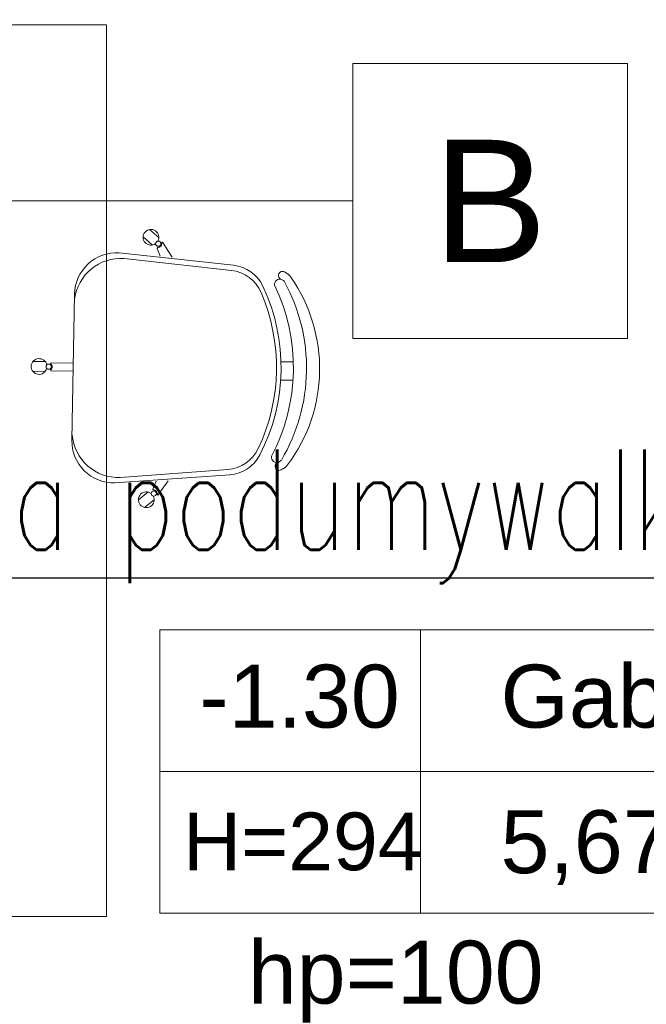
# Model space of a CAD drawing. Header units: millimetres. Extents: x 24385 to 79107, y -56478 to -23676.
# Tile 240 of 256: x 28385 to 28504, y -25942 to -25754. Entities that reach past the tile are written whole.
import ezdxf
from ezdxf.enums import TextEntityAlignment as Align

# ---------------------------------------------------------------- set-up
doc = ezdxf.new("R2010")
doc.units = ezdxf.units.MM
doc.header["$LTSCALE"] = 2
for name, color, linetype, lineweight in [('0_OPIS', 7, 'Continuous', 13), ('3DPLAN_A_TABELKA POMIESZCZEŃ', 7, 'Continuous', 0), ('A_TXT', 7, 'Continuous', 0), ('A_ZESTAWIENIE STOLARKI', 3, 'Continuous', 15)]:
    doc.layers.add(name, color=color, linetype=linetype, lineweight=lineweight)
for name, color, linetype in [('3DPLAN_A_KRESKOWANIE 1', 253, 'Continuous'), ('3DPLAN_A_OPIS', 8, 'Continuous'), ('3DPLAN_A_POMIESZCZENIE NUMER', 100, 'Continuous'), ('_WLK_oznaczenia', 211, 'Continuous'), ('A_POMIESZCZENIE OPIS', 100, 'Continuous')]:
    doc.layers.add(name, color=color, linetype=linetype)
doc.layers.add('FURNITURE ZD 1 500', color=7, linetype='Continuous', lineweight=13, true_color=0x9fa8a5)
doc.styles.add('ARIAL', font='arial.ttf')
doc.styles.add('GRZEJNIK', font='simplex.shx', dxfattribs={"width": 0.7})
doc.styles.add('TABEL1', font='txt')

# ---------------------------------------------------------------- blocks, each defined once
blk = doc.blocks.new('tabelka dla tp')
at = {"layer": '3DPLAN_A_TABELKA POMIESZCZEŃ'}
for p, q in [((49.7, 54), (49.7, 0)), ((0, 27), (243.13, 27))]:
    blk.add_line(p, q, dxfattribs=at)
blk.add_lwpolyline([(0, 54), (243.13, 54), (243.13, 0), (0, 0)], close=True, dxfattribs=at)
at = {"layer": '3DPLAN_A_POMIESZCZENIE NUMER', "color": 7, "style": 'ARIAL'}
blk.add_attdef('NUMER', (2.23, 35.39), '', height=12, dxfattribs=at)
at = {"layer": 'A_POMIESZCZENIE OPIS', "color": 7, "style": 'ARIAL'}
for tag, p in [('NAZWA', (51.73, 35.39)), ('POWIERZCHNIA', (51.06, 7.24))]:
    blk.add_attdef(tag, p, '', height=12, dxfattribs=at)
blk = doc.blocks.new('kondygnacja -1')
at = {"layer": '3DPLAN_A_KRESKOWANIE 1'}
h = blk.add_hatch(dxfattribs=at)
h.set_pattern_fill('ANSI31', color=256, scale=7.5, style=0)
h.set_pattern_definition([(45, (23044.838, -26883.88), (-16.83798, 16.83798), [])])
h.paths.add_polyline_path([(31677.49, -24430.84), (30214.87, -24430.84), (30214.87, -24470.84), (30429.61, -24470.84), (30429.61, -24477.84), (30447.61, -24477.84), (30447.61, -24818.84), (30476.61, -24818.84), (30476.61, -24470.84), (31012.61, -24470.84), (31012.61, -24478.84), (31079.61, -24478.84), (31079.61, -24470.84), (31638.61, -24470.84), (31638.61, -25036.84), (31079.61, -25036.84), (31079.61, -25028.84), (31012.61, -25028.84), (31012.61, -25036.84), (30611.38, -25036.84), (30611.38, -25072.84), (31023.61, -25072.84), (31034.61, -25082.84), (31034.61, -25330.84), (31023.61, -25340.84), (30831.4, -25340.84, -0.038531), (30832.58, -25356.18), (30832.58, -25371.84), (31079.61, -25371.84), (31079.61, -25072.84), (31638.61, -25072.84), (31638.61, -25943.84), (30832.58, -25943.84), (30832.58, -26009.84), (31677.49, -26009.84)])
h.paths.add_polyline_path([(30682.61, -26009.84), (30832.58, -26009.84), (30832.58, -25943.84), (30760.61, -25943.84), (30760.61, -25454.67), (30735.61, -25464.58), (30735.61, -25943.84), (30682.61, -25943.84)])
h.paths.add_polyline_path([(30679.61, -25371.84), (30735.61, -25371.84), (30735.61, -25464.58), (30760.61, -25454.67), (30760.61, -25371.84), (30832.58, -25371.84), (30832.58, -25356.18, 0.038531), (30831.4, -25340.84), (30679.61, -25340.84)])
h.paths.add_polyline_path([(30355.83, -25371.84), (30425.61, -25371.84), (30425.61, -25379.84), (30463.61, -25379.84), (30463.61, -25424.74), (30471.61, -25424.74), (30471.61, -25395.84), (30533.61, -25395.84), (30533.61, -25371.84), (30576.61, -25371.84), (30576.61, -25341.84), (30472.61, -25341.84), (30472.61, -25326.84), (30427.61, -25326.84), (30427.61, -25341.84), (30355.83, -25341.84)])
h.paths.add_polyline_path([(30456.61, -25936.84), (30425.61, -25936.84), (30425.61, -25945.84), (30380.61, -25945.84), (30380.61, -26009.84), (30512.61, -26009.84), (30512.61, -25943.84), (30466.61, -25943.84), (30466.61, -25712.84), (30456.61, -25712.84)])
h.paths.add_polyline_path([(28888.61, -25941.84), (28888.61, -26009.84), (29013.61, -26009.84), (29013.61, -25941.84)])
h.paths.add_polyline_path([(28591.17, -26009.84), (28591.17, -25944.84), (28547.61, -25944.84), (28547.61, -26009.84)])
h.paths.add_polyline_path([(28624.61, -25870.53), (28654.8, -25870.53), (28654.8, -25924.53), (28624.61, -25924.53), (28624.61, -25944.84), (28591.17, -25944.84), (28591.17, -26009.84), (28713.61, -26009.84), (28713.61, -25941.84), (28672.61, -25941.84), (28672.61, -25932.84), (28657.61, -25932.84), (28657.61, -25716.84), (28624.61, -25716.84)])
h.paths.add_polyline_path([(28372.61, -25944.84), (28328.61, -25944.84), (28328.61, -25907.84), (28282.61, -25907.84), (28282.61, -25944.84), (28248.61, -25944.84), (28248.61, -26009.84), (28372.61, -26009.84)])
h.paths.add_polyline_path([(28092.61, -25563.84), (28054.61, -25563.84), (28054.61, -25383.84), (28067.6, -25383.84), (28067.61, -25375.84), (28340.61, -25375.84), (28340.61, -25341.84), (28070.61, -25341.84), (28070.61, -25332.84), (28030.61, -25332.84), (28030.61, -25395.6), (28048.71, -25395.6), (28048.71, -25449.6), (28030.61, -25449.6), (28030.61, -26009.84), (28073.61, -26009.84), (28073.61, -25944.84), (28054.61, -25944.84), (28054.61, -25668.84), (28092.61, -25668.84)])
h.paths.add_polyline_path([(27949.61, -25495.75), (27949.61, -25507.75), (27983.29, -25507.75), (27983.29, -25521.75), (27949.61, -25521.75), (27949.61, -25531.84), (27999.61, -25531.84), (27999.61, -25934.84), (27982.61, -25934.84), (27982.61, -25942.84), (27947.61, -25942.84), (27947.61, -26009.84), (28026.62, -26009.84), (28026.62, -25449.6), (27999.61, -25449.6), (27999.61, -25463.84), (27949.61, -25463.84), (27949.61, -25481.75), (27983.29, -25481.75), (27983.29, -25495.75)])
h.paths.add_polyline_path([(27982.61, -25361.84), (27952.61, -25361.84), (27952.61, -25332.84), (28026.62, -25332.84), (28026.62, -25395.6), (27999.61, -25395.6), (27999.61, -25377.84), (27982.61, -25377.84)])
h.paths.add_polyline_path([(26818.61, -25892.84), (26781.49, -25892.84), (26781.49, -26009.84), (26894.54, -26009.84), (26894.54, -25942.84), (26830.61, -25942.84), (26830.61, -25930.84), (26818.61, -25930.84)])
h.paths.add_polyline_path([(26894.54, -26009.84), (27115.94, -26009.84), (27115.94, -25942.84), (26894.54, -25942.84)])
h.paths.add_polyline_path([(27115.94, -25942.84), (27115.94, -26009.84), (27466.61, -26009.84), (27466.61, -25942.84), (27427.61, -25942.84), (27427.61, -25933.84), (27384.61, -25933.84), (27384.61, -25942.84)])
h.paths.add_polyline_path([(27641.61, -25942.84), (27641.61, -26009.84), (27802.61, -26009.84), (27802.61, -25942.84)])
h.paths.add_polyline_path([(30621.1, -25040.47), (30688.37, -25040.47), (30688.37, -25072.87), (30621.1, -25072.87)], flags=24)
at = {"layer": 'A_TXT'}
blk.add_line((28448.42, -25788.74), (28320.47, -25788.74), dxfattribs=at)
blk.add_lwpolyline([(28448.42, -25762.53), (28500.83, -25762.53), (28500.83, -25814.94), (28448.42, -25814.94)], close=True, dxfattribs=at)
at = {"layer": 'FURNITURE ZD 1 500'}
for p, q in [((28331.49, -25755.19), (28401.49, -25755.19)), ((28331.49, -25925.19), (28401.49, -25925.19))]:
    blk.add_line(p, q, dxfattribs=at)
at = {"layer": 'FURNITURE ZD 1 500', "lineweight": 0}
for p, q in [((28401.49, -25925.19), (28401.49, -25755.19)), ((28411.45, -25795.72), (28409.69, -25794.19)), ((28410.22, -25797.14), (28408.46, -25795.61)), ((28412.02, -25796.74), (28412.15, -25796.6)), ((28413.97, -25799.43), (28412.15, -25796.6)), ((28411.17, -25797.73), (28411.29, -25797.59)), ((28411.69, -25799.29), (28411.17, -25797.73)), ((28403.88, -25798.66), (28425.71, -25801.01)), ((28404.86, -25799.72), (28425.29, -25801.99)), ((28394.88, -25834.35), (28395.38, -25806.5)), ((28389.79, -25819.38), (28387.46, -25819.33)), ((28390.86, -25821.1), (28390.87, -25820.91)), ((28395.11, -25821.18), (28390.86, -25821.1)), ((28390.89, -25819.79), (28390.89, -25819.6)), ((28395.14, -25819.68), (28390.89, -25819.6)), ((28434.76, -25819.39), (28437.11, -25819.43)), ((28389.76, -25821.26), (28387.43, -25821.22)), ((28434.7, -25822.89), (28437.05, -25822.93)), ((28404.11, -25841.47), (28424.61, -25839.94)), ((28403.09, -25842.5), (28424.99, -25840.93)), ((28410.93, -25842.15), (28410.34, -25843.69)), ((28410.34, -25843.69), (28410.46, -25843.83)), ((28413.21, -25842.09), (28411.29, -25844.85)), ((28409.37, -25844.24), (28407.56, -25845.71)), ((28411.17, -25844.7), (28411.29, -25844.85)), ((28410.56, -25845.71), (28408.75, -25847.17))]:
    blk.add_line(p, q, dxfattribs=at)
blk.add_lwpolyline([(28435.43, -25804.15, 0.122717), (28434.96, -25803.76, 0.605717), (28433.53, -25804.81, -0.237888), (28432.95, -25837.42, 0.605717), (28434.34, -25838.51, 0.122717), (28434.82, -25838.14)], format="xyb", dxfattribs=at)
for centre in [(28411.35, -25796.89), (28390.46, -25820.34), (28410.49, -25844.53)]:
    blk.add_circle(centre, 0.5, dxfattribs=at)
for centre, radius, start, end in [((28409.96, -25795.66), 1.5, 330.6076, 306.4279), ((28411.28, -25796.84), 0.75, 270.7846, 7.1639), ((28403.38, -25806.64), 8, 86.405, 178.9743), ((28404.2, -25808.57), 8.87, 85.722, 173.3818), ((28424.51, -25808.95), 7, 23.2382, 83.6744), ((28424.96, -25807.97), 7, 25.3695, 83.853), ((28435.06, -25802.95), 0.782, 43.6487, 239.1634), ((28405.21, -25820.61), 34.41, 329.3682, 28.5803), ((28434.41, -25804.88), 2.75, 35.5171, 63.8288), ((28411.6, -25820.72), 30.52, 323.098, 34.8505), ((28398.56, -25820.49), 36.22, 332.579, 25.3695), ((28397.67, -25820.47), 36.22, 334.7103, 23.2382), ((28388.61, -25820.3), 1.5, 10.6076, 346.4279), ((28390.38, -25820.34), 0.75, 310.7846, 47.1639), ((28403.77, -25832.6), 8.87, 184.5667, 272.2265), ((28402.88, -25834.5), 8, 178.9743, 271.5435), ((28424.08, -25832.96), 7, 274.2741, 334.7103), ((28424.49, -25833.94), 7, 274.0955, 332.579), ((28434.41, -25839.32), 0.782, 118.7851, 314.2998), ((28433.83, -25837.37), 2.75, 294.1197, 322.4314), ((28409.06, -25845.71), 1.5, 51.5206, 27.3409), ((28410.43, -25844.58), 0.75, 350.7846, 87.1639)]:
    blk.add_arc(centre, radius, start, end, dxfattribs=at)
at = {"layer": '3DPLAN_A_TABELKA POMIESZCZEŃ', "ltscale": 0.5}
ref = blk.add_blockref('tabelka dla tp', (28411.67, -25924.53), dxfattribs=at)
ref.add_attrib('NUMER', '-1.30', (28419.19, -25889.15), dxfattribs={"layer": '3DPLAN_A_POMIESZCZENIE NUMER', "color": 0, "height": 12, "style": 'ARIAL'})
ref.add_attrib('NAZWA', 'Gabinet 2', (28476.62, -25889.15), dxfattribs={"layer": 'A_POMIESZCZENIE OPIS', "color": 0, "height": 12, "style": 'ARIAL'})
ref.add_attrib('POWIERZCHNIA', '5,67', (28476.62, -25916.9), dxfattribs={"layer": 'A_POMIESZCZENIE OPIS', "color": 0, "height": 12, "style": 'ARIAL'})
at = {"layer": '3DPLAN_A_OPIS', "color": 1, "lineweight": 30, "style": 'ARIAL'}
for tag, p in [('PRZESUNIĘCIE_WEJŚCIA', (27655.16, -24535.33)), ('WYŁĄCZONE', (27007.18, -24723.98)), ('Z_OPRACOWANIA', (26996.84, -24746.42)), ('WYŁĄCZONE', (30803.05, -24760.87)), ('Z_OPRACOWANIA', (30792.71, -24783.3)), ('WYŁĄCZONE', (28894.9, -24826.59)), ('Z_OPRACOWANIA', (28884.56, -24849.03)), ('POWIĘKSZENIE_WEJŚCIA', (28313.68, -25144.41)), ('POWIĘKSZENIE_WEJŚCIA', (29600.62, -25191.36)), ('POWIĘKSZENIE_WEJŚCIA', (28011.45, -25235.42)), ('WYŁĄCZONE', (29754.42, -25678.17)), ('Z_OPRACOWANIA', (29744.08, -25700.6)), ('WYJŚCIE_EWAKUACYJNE', (27763.79, -26106.07))]:
    blk.add_attdef(tag, p, '', height=12, dxfattribs=at)
at = {"layer": '3DPLAN_A_OPIS', "color": 0, "lineweight": 30, "style": 'ARIAL'}
for tag, p in [('UGUL_1', (29350.3, -24586.01)), ('UGUL_2', (29622.92, -24586.01)), ('UGUL_3', (29833.15, -24586.01))]:
    blk.add_attdef(tag, p, '', height=12, dxfattribs=at)
at = {"layer": '3DPLAN_A_TABELKA POMIESZCZEŃ', "color": 7, "ltscale": 0.5, "insert": (28416.05, -25905.34), "char_height": 11, "width": 59.2068, "attachment_point": 1, "style": 'ARIAL'}
blk.add_mtext('H=294', dxfattribs=at)
at = {"layer": '3DPLAN_A_TABELKA POMIESZCZEŃ', "ltscale": 0.5, "style": 'ARIAL'}
for tag, p in [('KURTYNA', (27861.91, -26064.85)), ('POWIETRZNA', (27861.91, -26084.56))]:
    blk.add_attdef(tag, p, '', height=12, dxfattribs=at)
at = {"layer": 'A_TXT', "insert": (28474.63, -25788.74), "char_height": 23.328, "attachment_point": 5, "style": 'TABEL1'}
blk.add_mtext_dynamic_manual_height_columns('\\pxt0;{\\fArial|b0|i0|c238|p34;B}', width=70.3206, gutter_width=120, heights=[0], dxfattribs=at)
at = {"layer": 'A_ZESTAWIENIE STOLARKI', "ltscale": 0.2, "insert": (28420.17, -25929.77), "char_height": 12, "attachment_point": 1, "style": 'TABEL1'}
blk.add_mtext_dynamic_manual_height_columns('\\pxqc;{\\fArial|b0|i0|c238|p34;hp=100}', width=72.9007, gutter_width=100, heights=[0], dxfattribs=at)

msp = doc.modelspace()

# ---------------------------------------------------------------- linework, layer by layer
at = {"layer": '_WLK_oznaczenia'}
msp.add_line((28559.64, -25860.65), (28314.16, -25860.65), dxfattribs=at)

# ---------------------------------------------------------------- block references
at = {"layer": '0_OPIS'}
msp.add_blockref('kondygnacja -1', (0, 0), dxfattribs=at)

# ---------------------------------------------------------------- texts
at = {"layer": '_WLK_oznaczenia', "style": 'GRZEJNIK', "width": 0.7}
msp.add_text('pompa podumywalkowa', height=19.1339, dxfattribs=at).set_placement((28439.78, -25855.25), align=Align.CENTER)

doc.saveas('drawing.dxf')
